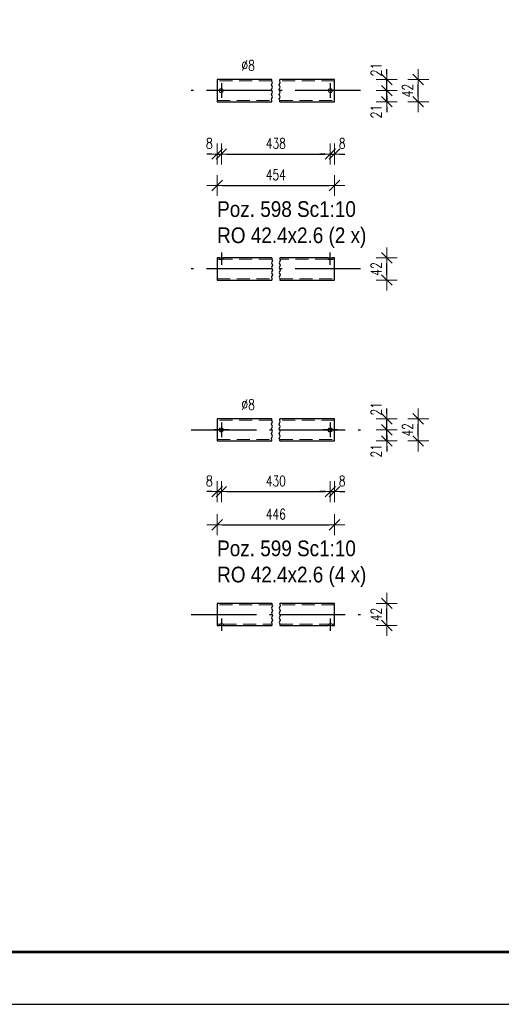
# Model space of a CAD drawing. Header units: millimetres. Extents: x -848 to 5, y 10127 to 10797.
# Tile 10 of 39: x -514 to -422, y 10127 to 10315. Entities that reach past the tile are written whole.
import ezdxf

# ---------------------------------------------------------------- set-up
doc = ezdxf.new("R2010")
doc.units = ezdxf.units.MM
doc.header["$LTSCALE"] = 10
doc.linetypes.add('HIDDEN', pattern=[0.375, 0.25, -0.125])
doc.linetypes.add('MITTE', pattern=[2, 1.25, -0.25, 0.25, -0.25])
doc.layers.get('Defpoints').update_dxf_attribs({"color": 1})
doc.layers.add('_FORMATKA', color=8, linetype='Continuous', plot=False)
for name, color, linetype, lineweight in [('_RAMKA', 7, 'Continuous', 35), ('PS_DIM', 4, 'Continuous', 13), ('PS_Hidden', 2, 'HIDDEN', 9), ('PS_Shape', 161, 'Continuous', 30), ('PS_SOLID', 7, 'Continuous', 30), ('PS_TEXT', 3, 'Continuous', 18)]:
    doc.layers.add(name, color=color, linetype=linetype, lineweight=lineweight)
doc.layers.add('PS_Mid', color=5, linetype='MITTE')
doc.styles.add('gil', font='txt', dxfattribs={"width": 0.9})
doc.styles.add('simplex', font='simplex.shx', dxfattribs={"width": 0.75})
doc.dimstyles.new('1_10_PRZ_DS1-LS10', dxfattribs={"dimtxt": 2, "dimasz": 1, "dimexe": 2, "dimexo": 5, "dimgap": 1, "dimtad": 1, "dimdec": 0, "dimlfac": 10, "dimtxsty": 'simplex', "dimblk": 'dimznak', "dimcen": 2, "dimse1": 1, "dimse2": 1, "dimclrt": 3, "dimadec": 1, "dimazin": 0, "dimtfac": 1, "dimtdec": 0, "dimtix": 1, "dimtmove": 2, "dimatfit": 3, "dimldrblk": 'dim-grot', "dimfxl": 1, "dimarcsym": 0})

# ---------------------------------------------------------------- blocks, each defined once
blk = doc.blocks.new('dimznak')
at = {"color": 0}
for points in [[(0, 2), (0, -2)], [(-2, 0), (2, 0)]]:
    blk.add_lwpolyline(points, dxfattribs=at)
at = {"color": 2}
blk.add_lwpolyline([(1, 1), (-1, -1)], dxfattribs=at)
blk = doc.blocks.new('*D346')
at = {"layer": 'Defpoints', "color": 0, "transparency": 16777216}
for p in [(-475.41, 10301.93), (-476.21, 10299.81), (-475.41, 10289.81)]:
    blk.add_point(p, dxfattribs=at)
at = {"layer": 'PS_DIM', "color": 0, "lineweight": -2, "transparency": 16777216}
for p, q in [((-477.21, 10289.81), (-478.21, 10289.81)), ((-476.21, 10289.81), (-475.41, 10289.81)), ((-474.41, 10289.81), (-473.41, 10289.81))]:
    blk.add_line(p, q, dxfattribs=at)
blk.add_blockref('dimznak', (-476.21, 10289.81), dxfattribs=at)
at = {"layer": 'PS_DIM', "color": 0, "lineweight": -2, "transparency": 16777216, "rotation": 180}
blk.add_blockref('dimznak', (-475.41, 10289.81), dxfattribs=at)
at = {"layer": 'PS_DIM', "color": 3, "transparency": 16777216, "insert": (-477.71, 10291.85), "char_height": 2, "attachment_point": 5, "style": 'simplex'}
blk.add_mtext('8', dxfattribs=at)
blk = doc.blocks.new('dim-grot')
blk.add_hatch(color=256).paths.add_polyline_path([(0, 0), (-2, 0.5), (-2, -0.5)])
blk.add_lwpolyline([(0, 0), (-2, 0.5), (-2, -0.5), (0, 0)])
blk = doc.blocks.new('*D348')
at = {"layer": 'Defpoints', "color": 0, "transparency": 16777216}
for p in [(-454.61, 10301.93), (-453.81, 10299.81), (-453.81, 10289.81)]:
    blk.add_point(p, dxfattribs=at)
at = {"layer": 'PS_DIM', "color": 0, "lineweight": -2, "transparency": 16777216}
for p, q in [((-455.61, 10289.81), (-456.61, 10289.81)), ((-454.61, 10289.81), (-453.81, 10289.81)), ((-452.81, 10289.81), (-451.81, 10289.81))]:
    blk.add_line(p, q, dxfattribs=at)
blk.add_blockref('dimznak', (-454.61, 10289.81), dxfattribs=at)
at = {"layer": 'PS_DIM', "color": 0, "lineweight": -2, "transparency": 16777216, "rotation": 180}
blk.add_blockref('dimznak', (-453.81, 10289.81), dxfattribs=at)
at = {"layer": 'PS_DIM', "color": 3, "transparency": 16777216, "insert": (-452.31, 10291.85), "char_height": 2, "attachment_point": 5, "style": 'simplex'}
blk.add_mtext('8', dxfattribs=at)
blk = doc.blocks.new('*D350')
at = {"layer": 'Defpoints', "color": 0, "transparency": 16777216}
for p in [(-454.61, 10301.93), (-443.81, 10301.93), (-453.81, 10299.81)]:
    blk.add_point(p, dxfattribs=at)
at = {"layer": 'PS_DIM', "color": 0, "lineweight": -2, "transparency": 16777216}
for p, q in [((-443.81, 10302.93), (-443.81, 10303.93)), ((-443.81, 10299.81), (-443.81, 10301.93)), ((-443.81, 10298.81), (-443.81, 10297.81))]:
    blk.add_line(p, q, dxfattribs=at)
for p, rotation in [((-443.81, 10301.93), 270), ((-443.81, 10299.81), 90)]:
    blk.add_blockref('dimznak', p, dxfattribs=dict(at, rotation=rotation))
at = {"layer": 'PS_DIM', "color": 3, "transparency": 16777216, "insert": (-445.85, 10297.92), "char_height": 2, "attachment_point": 5, "rotation": 90, "style": 'simplex'}
blk.add_mtext('21', dxfattribs=at)
blk = doc.blocks.new('*D351')
at = {"layer": 'Defpoints', "color": 0, "transparency": 16777216}
for p in [(-453.81, 10304.04), (-443.81, 10304.04), (-454.61, 10301.93)]:
    blk.add_point(p, dxfattribs=at)
at = {"layer": 'PS_DIM', "color": 0, "lineweight": -2, "transparency": 16777216}
for p, q in [((-443.81, 10305.04), (-443.81, 10306.04)), ((-443.81, 10301.93), (-443.81, 10304.04)), ((-443.81, 10300.93), (-443.81, 10299.93))]:
    blk.add_line(p, q, dxfattribs=at)
for p, rotation in [((-443.81, 10304.04), 270), ((-443.81, 10301.93), 90)]:
    blk.add_blockref('dimznak', p, dxfattribs=dict(at, rotation=rotation))
at = {"layer": 'PS_DIM', "color": 3, "transparency": 16777216, "insert": (-445.85, 10305.94), "char_height": 2, "attachment_point": 5, "rotation": 90, "style": 'simplex'}
blk.add_mtext('21', dxfattribs=at)
blk = doc.blocks.new('*D355')
at = {"layer": 'Defpoints', "color": 0, "transparency": 16777216}
for p in [(-476.21, 10239.26), (-475.41, 10237.15), (-475.41, 10225.36)]:
    blk.add_point(p, dxfattribs=at)
at = {"layer": 'PS_DIM', "color": 0, "lineweight": -2, "transparency": 16777216}
for p, q in [((-477.21, 10225.36), (-478.21, 10225.36)), ((-476.21, 10225.36), (-475.41, 10225.36)), ((-474.41, 10225.36), (-473.41, 10225.36))]:
    blk.add_line(p, q, dxfattribs=at)
blk.add_blockref('dimznak', (-476.21, 10225.36), dxfattribs=at)
at = {"layer": 'PS_DIM', "color": 0, "lineweight": -2, "transparency": 16777216, "rotation": 180}
blk.add_blockref('dimznak', (-475.41, 10225.36), dxfattribs=at)
at = {"layer": 'PS_DIM', "color": 3, "transparency": 16777216, "insert": (-477.71, 10227.4), "char_height": 2, "attachment_point": 5, "style": 'simplex'}
blk.add_mtext('8', dxfattribs=at)
blk = doc.blocks.new('*D357')
at = {"layer": 'Defpoints', "color": 0, "transparency": 16777216}
for p in [(-453.81, 10239.26), (-454.61, 10237.15), (-453.81, 10225.36)]:
    blk.add_point(p, dxfattribs=at)
at = {"layer": 'PS_DIM', "color": 0, "lineweight": -2, "transparency": 16777216}
for p, q in [((-455.61, 10225.36), (-456.61, 10225.36)), ((-454.61, 10225.36), (-453.81, 10225.36)), ((-452.81, 10225.36), (-451.81, 10225.36))]:
    blk.add_line(p, q, dxfattribs=at)
blk.add_blockref('dimznak', (-454.61, 10225.36), dxfattribs=at)
at = {"layer": 'PS_DIM', "color": 0, "lineweight": -2, "transparency": 16777216, "rotation": 180}
blk.add_blockref('dimznak', (-453.81, 10225.36), dxfattribs=at)
at = {"layer": 'PS_DIM', "color": 3, "transparency": 16777216, "insert": (-452.31, 10227.4), "char_height": 2, "attachment_point": 5, "style": 'simplex'}
blk.add_mtext('8', dxfattribs=at)
blk = doc.blocks.new('*D358')
at = {"layer": 'Defpoints', "color": 0, "transparency": 16777216}
for p in [(-454.61, 10237.15), (-443.81, 10237.15), (-453.81, 10235.03)]:
    blk.add_point(p, dxfattribs=at)
at = {"layer": 'PS_DIM', "color": 0, "lineweight": -2, "transparency": 16777216}
for p, q in [((-443.81, 10238.15), (-443.81, 10239.15)), ((-443.81, 10235.03), (-443.81, 10237.15)), ((-443.81, 10234.03), (-443.81, 10233.03))]:
    blk.add_line(p, q, dxfattribs=at)
for p, rotation in [((-443.81, 10237.15), 270), ((-443.81, 10235.03), 90)]:
    blk.add_blockref('dimznak', p, dxfattribs=dict(at, rotation=rotation))
at = {"layer": 'PS_DIM', "color": 3, "transparency": 16777216, "insert": (-445.85, 10233.14), "char_height": 2, "attachment_point": 5, "rotation": 90, "style": 'simplex'}
blk.add_mtext('21', dxfattribs=at)
blk = doc.blocks.new('*D359')
at = {"layer": 'Defpoints', "color": 0, "transparency": 16777216}
for p in [(-453.81, 10239.26), (-443.81, 10239.26), (-454.61, 10237.15)]:
    blk.add_point(p, dxfattribs=at)
at = {"layer": 'PS_DIM', "color": 0, "lineweight": -2, "transparency": 16777216}
for p, q in [((-443.81, 10240.26), (-443.81, 10241.26)), ((-443.81, 10237.15), (-443.81, 10239.26)), ((-443.81, 10236.15), (-443.81, 10235.15))]:
    blk.add_line(p, q, dxfattribs=at)
for p, rotation in [((-443.81, 10239.26), 270), ((-443.81, 10237.15), 90)]:
    blk.add_blockref('dimznak', p, dxfattribs=dict(at, rotation=rotation))
at = {"layer": 'PS_DIM', "color": 3, "transparency": 16777216, "insert": (-445.85, 10241.16), "char_height": 2, "attachment_point": 5, "rotation": 90, "style": 'simplex'}
blk.add_mtext('21', dxfattribs=at)
blk = doc.blocks.new('*U615')
at = {"layer": '_FORMATKA', "lineweight": -3}
blk.add_lwpolyline([(-841, 0), (0, 0), (0, 594), (-841, 594)], close=True, dxfattribs=at)
at = {"layer": '_RAMKA', "lineweight": -3, "const_width": 0.5}
blk.add_lwpolyline([(-811, 10), (-10, 10), (-10, 584), (-811, 584)], close=True, dxfattribs=at)
blk = doc.blocks.new('*X736')
at = {"color": 1}
for p, q in [((-465.86, 10303.04), (-465.66, 10303.5)), ((-465.66, 10302.58), (-465.86, 10303.04)), ((-465.86, 10302.12), (-465.66, 10302.58)), ((-465.76, 10303.73), (-465.76, 10304.05)), ((-465.66, 10303.5), (-465.76, 10303.73)), ((-464.36, 10303.04), (-464.16, 10303.5)), ((-464.16, 10302.58), (-464.36, 10303.04)), ((-464.36, 10302.12), (-464.16, 10302.58)), ((-464.26, 10303.73), (-464.26, 10304.05)), ((-464.16, 10303.5), (-464.26, 10303.73)), ((-465.66, 10301.66), (-465.86, 10302.12)), ((-465.86, 10301.2), (-465.66, 10301.66)), ((-465.66, 10300.74), (-465.86, 10301.2)), ((-465.86, 10300.28), (-465.66, 10300.74)), ((-464.16, 10301.66), (-464.36, 10302.12)), ((-464.36, 10301.2), (-464.16, 10301.66)), ((-464.16, 10300.74), (-464.36, 10301.2)), ((-464.36, 10300.28), (-464.16, 10300.74)), ((-465.76, 10300.05), (-465.86, 10300.28)), ((-465.76, 10299.81), (-465.76, 10300.05)), ((-464.26, 10300.05), (-464.36, 10300.28)), ((-464.26, 10299.81), (-464.26, 10300.05))]:
    blk.add_line(p, q, dxfattribs=at)
at = {"layer": 'PS_Hidden', "color": 2, "linetype": 'HIDDEN'}
for p, q in [((-465.76, 10303.78), (-476.21, 10303.78)), ((-453.81, 10303.78), (-464.26, 10303.78)), ((-475.78, 10302.06), (-475.61, 10302.27)), ((-475.78, 10301.93), (-475.78, 10302.06)), ((-475.78, 10301.79), (-475.78, 10301.93)), ((-475.61, 10301.58), (-475.78, 10301.79)), ((-475.61, 10302.27), (-475.45, 10302.3)), ((-475.45, 10301.55), (-475.61, 10301.58)), ((-475.45, 10302.3), (-475.34, 10302.32)), ((-475.34, 10301.53), (-475.45, 10301.55)), ((-475.34, 10302.32), (-475.31, 10302.3)), ((-475.31, 10301.55), (-475.34, 10301.53)), ((-475.31, 10302.3), (-475.1, 10302.18)), ((-475.1, 10301.67), (-475.31, 10301.55)), ((-475.1, 10302.18), (-475.01, 10301.93)), ((-475.01, 10301.93), (-475.1, 10301.67)), ((-455.01, 10301.93), (-454.92, 10302.18)), ((-454.92, 10301.67), (-455.01, 10301.93)), ((-454.92, 10302.18), (-454.71, 10302.3)), ((-454.71, 10301.55), (-454.92, 10301.67)), ((-454.71, 10302.3), (-454.68, 10302.32)), ((-454.68, 10301.53), (-454.71, 10301.55)), ((-454.68, 10302.32), (-454.57, 10302.3)), ((-454.57, 10301.55), (-454.68, 10301.53)), ((-454.57, 10302.3), (-454.41, 10302.27)), ((-454.41, 10301.58), (-454.57, 10301.55)), ((-454.41, 10302.27), (-454.23, 10302.06)), ((-454.23, 10301.79), (-454.41, 10301.58)), ((-454.23, 10302.06), (-454.23, 10301.93)), ((-454.23, 10301.93), (-454.23, 10301.79)), ((-476.21, 10300.07), (-465.76, 10300.07)), ((-464.26, 10300.07), (-453.81, 10300.07))]:
    blk.add_line(p, q, dxfattribs=at)
at = {"layer": 'PS_Mid', "color": 5, "linetype": 'MITTE'}
for p, q in [((-475.41, 10303.33), (-475.41, 10300.53)), ((-454.61, 10303.33), (-454.61, 10300.53)), ((-465.76, 10301.93), (-481.21, 10301.93)), ((-474.01, 10301.93), (-476.81, 10301.93)), ((-448.81, 10301.93), (-464.26, 10301.93)), ((-453.21, 10301.93), (-456.01, 10301.93))]:
    blk.add_line(p, q, dxfattribs=at)
at = {"layer": 'PS_SOLID', "color": 7, "linetype": 'Continuous'}
for p, q in [((-465.76, 10304.04), (-476.21, 10304.04)), ((-476.21, 10304.04), (-476.21, 10303.98)), ((-476.21, 10303.98), (-476.21, 10303.83)), ((-476.21, 10303.83), (-476.21, 10303.6)), ((-476.21, 10303.6), (-476.21, 10303.31)), ((-476.21, 10303.31), (-476.21, 10302.95)), ((-476.21, 10302.95), (-476.21, 10302.56)), ((-476.21, 10302.56), (-476.21, 10302.14)), ((-453.81, 10304.04), (-464.26, 10304.04)), ((-453.81, 10303.98), (-453.81, 10304.04)), ((-453.81, 10303.83), (-453.81, 10303.98)), ((-453.81, 10303.6), (-453.81, 10303.83)), ((-453.81, 10303.31), (-453.81, 10303.6)), ((-453.81, 10302.95), (-453.81, 10303.31)), ((-453.81, 10302.56), (-453.81, 10302.95)), ((-453.81, 10302.14), (-453.81, 10302.56)), ((-476.21, 10302.14), (-476.21, 10301.71)), ((-476.21, 10301.71), (-476.21, 10301.29)), ((-476.21, 10301.29), (-476.21, 10300.9)), ((-476.21, 10300.9), (-476.21, 10300.54)), ((-453.81, 10301.74), (-453.81, 10302.14)), ((-453.81, 10301.71), (-453.81, 10301.74)), ((-453.81, 10301.29), (-453.81, 10301.71)), ((-453.81, 10300.9), (-453.81, 10301.29)), ((-453.81, 10300.54), (-453.81, 10300.9)), ((-476.21, 10300.54), (-476.21, 10300.25)), ((-476.21, 10300.25), (-476.21, 10300.02)), ((-476.21, 10300.02), (-476.21, 10299.87)), ((-476.21, 10299.87), (-476.21, 10299.81)), ((-476.21, 10299.81), (-465.76, 10299.81)), ((-464.26, 10299.81), (-453.81, 10299.81)), ((-453.81, 10300.25), (-453.81, 10300.54)), ((-453.81, 10300.02), (-453.81, 10300.25)), ((-453.81, 10299.87), (-453.81, 10300.02)), ((-453.81, 10299.81), (-453.81, 10299.87))]:
    blk.add_line(p, q, dxfattribs=at)
blk = doc.blocks.new('*X737')
at = {"color": 3, "style": 'gil', "width": 0.9}
for s, p in [('Poz. 598 Sc1:10', (-476.21, 10277.81)), ('RO 42.4x2.6 (2 x)', (-476.21, 10272.81))]:
    blk.add_text(s, height=3, dxfattribs=at).set_placement(p)
blk = doc.blocks.new('*X738')
at = {"color": 1}
for p, q in [((-465.66, 10269.51), (-465.86, 10269.05)), ((-465.86, 10269.05), (-465.66, 10268.59)), ((-465.76, 10269.99), (-465.76, 10269.74)), ((-465.76, 10269.74), (-465.66, 10269.51)), ((-464.16, 10269.51), (-464.36, 10269.05)), ((-464.36, 10269.05), (-464.16, 10268.59)), ((-464.26, 10269.99), (-464.26, 10269.74)), ((-464.26, 10269.74), (-464.16, 10269.51)), ((-465.66, 10268.59), (-465.86, 10268.13)), ((-465.86, 10268.13), (-465.66, 10267.67)), ((-465.66, 10267.67), (-465.86, 10267.21)), ((-465.86, 10267.21), (-465.66, 10266.75)), ((-464.16, 10268.59), (-464.36, 10268.13)), ((-464.36, 10268.13), (-464.16, 10267.67)), ((-464.16, 10267.67), (-464.36, 10267.21)), ((-464.36, 10267.21), (-464.16, 10266.75)), ((-465.66, 10266.75), (-465.86, 10266.29)), ((-465.86, 10266.29), (-465.76, 10266.06)), ((-465.76, 10266.06), (-465.76, 10265.75)), ((-464.16, 10266.75), (-464.36, 10266.29)), ((-464.36, 10266.29), (-464.26, 10266.06)), ((-464.26, 10266.06), (-464.26, 10265.75))]:
    blk.add_line(p, q, dxfattribs=at)
at = {"layer": 'PS_Hidden', "color": 2, "linetype": 'HIDDEN'}
for p, q in [((-475.78, 10269.73), (-476.21, 10269.73)), ((-475.78, 10269.97), (-475.78, 10269.73)), ((-475.78, 10269.71), (-475.78, 10269.73)), ((-475.61, 10269.69), (-475.78, 10269.71)), ((-475.45, 10269.69), (-475.61, 10269.69)), ((-475.34, 10269.68), (-475.45, 10269.69)), ((-475.31, 10269.69), (-475.34, 10269.68)), ((-475.1, 10269.7), (-475.31, 10269.69)), ((-475.01, 10269.73), (-475.1, 10269.7)), ((-475.01, 10269.73), (-475.01, 10269.99)), ((-465.76, 10269.73), (-475.01, 10269.73)), ((-455.01, 10269.73), (-464.26, 10269.73)), ((-455.01, 10269.99), (-455.01, 10269.73)), ((-454.92, 10269.7), (-455.01, 10269.73)), ((-454.71, 10269.69), (-454.92, 10269.7)), ((-454.68, 10269.68), (-454.71, 10269.69)), ((-454.57, 10269.69), (-454.68, 10269.68)), ((-454.41, 10269.69), (-454.57, 10269.69)), ((-454.23, 10269.71), (-454.41, 10269.69)), ((-454.23, 10269.73), (-454.23, 10269.97)), ((-453.81, 10269.73), (-454.23, 10269.73)), ((-454.23, 10269.73), (-454.23, 10269.71)), ((-476.21, 10266.02), (-465.76, 10266.02)), ((-464.26, 10266.02), (-453.81, 10266.02))]:
    blk.add_line(p, q, dxfattribs=at)
at = {"layer": 'PS_Mid', "color": 5, "linetype": 'MITTE'}
for p, q in [((-475.41, 10270.99), (-475.41, 10268.68)), ((-454.61, 10268.68), (-454.61, 10270.99)), ((-465.76, 10267.87), (-481.21, 10267.87)), ((-448.81, 10267.87), (-464.26, 10267.87))]:
    blk.add_line(p, q, dxfattribs=at)
at = {"layer": 'PS_SOLID', "color": 7, "linetype": 'Continuous'}
for p, q in [((-475.78, 10269.99), (-476.21, 10269.99)), ((-476.21, 10269.99), (-476.21, 10269.94)), ((-476.21, 10269.94), (-476.21, 10269.81)), ((-476.21, 10269.81), (-476.21, 10269.61)), ((-476.21, 10269.61), (-476.21, 10269.33)), ((-476.21, 10269.33), (-476.21, 10268.99)), ((-476.21, 10268.99), (-476.21, 10268.6)), ((-475.78, 10269.97), (-475.78, 10269.99)), ((-475.61, 10269.95), (-475.78, 10269.97)), ((-475.34, 10269.95), (-475.61, 10269.95)), ((-475.1, 10269.96), (-475.34, 10269.95)), ((-475.01, 10269.99), (-475.1, 10269.96)), ((-465.76, 10269.99), (-475.01, 10269.99)), ((-455.01, 10269.99), (-464.26, 10269.99)), ((-454.92, 10269.96), (-455.01, 10269.99)), ((-454.68, 10269.95), (-454.92, 10269.96)), ((-454.41, 10269.95), (-454.68, 10269.95)), ((-454.23, 10269.97), (-454.41, 10269.95)), ((-453.81, 10269.99), (-454.23, 10269.99)), ((-454.23, 10269.99), (-454.23, 10269.97)), ((-453.81, 10269.94), (-453.81, 10269.99)), ((-453.81, 10269.81), (-453.81, 10269.94)), ((-453.81, 10269.61), (-453.81, 10269.81)), ((-453.81, 10269.33), (-453.81, 10269.61)), ((-453.81, 10268.99), (-453.81, 10269.33)), ((-453.81, 10268.6), (-453.81, 10268.99)), ((-476.21, 10268.6), (-476.21, 10268.19)), ((-476.21, 10268.19), (-476.21, 10267.77)), ((-476.21, 10267.77), (-476.21, 10267.76)), ((-476.21, 10267.76), (-476.21, 10267.33)), ((-476.21, 10267.33), (-476.21, 10266.93)), ((-476.21, 10266.93), (-476.21, 10266.57)), ((-453.81, 10268.19), (-453.81, 10268.6)), ((-453.81, 10267.76), (-453.81, 10268.19)), ((-453.81, 10267.33), (-453.81, 10267.76)), ((-453.81, 10266.93), (-453.81, 10267.33)), ((-453.81, 10266.57), (-453.81, 10266.93)), ((-476.21, 10266.57), (-476.21, 10266.26)), ((-476.21, 10266.26), (-476.21, 10266.01)), ((-476.21, 10266.01), (-476.21, 10265.84)), ((-476.21, 10265.84), (-476.21, 10265.76)), ((-476.21, 10265.76), (-465.76, 10265.76)), ((-464.26, 10265.76), (-453.81, 10265.76)), ((-453.81, 10266.26), (-453.81, 10266.57)), ((-453.81, 10266.01), (-453.81, 10266.26)), ((-453.81, 10265.84), (-453.81, 10266.01)), ((-453.81, 10265.76), (-453.81, 10265.84))]:
    blk.add_line(p, q, dxfattribs=at)
blk = doc.blocks.new('*X739')
at = {"color": 1}
for p, q in [((-465.86, 10238.26), (-465.66, 10238.72)), ((-465.76, 10238.95), (-465.76, 10239.27)), ((-465.66, 10238.72), (-465.76, 10238.95)), ((-464.36, 10238.26), (-464.16, 10238.72)), ((-464.26, 10238.95), (-464.26, 10239.27)), ((-464.16, 10238.72), (-464.26, 10238.95)), ((-465.66, 10237.8), (-465.86, 10238.26)), ((-465.86, 10237.34), (-465.66, 10237.8)), ((-465.66, 10236.88), (-465.86, 10237.34)), ((-465.86, 10236.43), (-465.66, 10236.88)), ((-464.16, 10237.8), (-464.36, 10238.26)), ((-464.36, 10237.34), (-464.16, 10237.8)), ((-464.16, 10236.88), (-464.36, 10237.34)), ((-464.36, 10236.43), (-464.16, 10236.88)), ((-465.66, 10235.97), (-465.86, 10236.43)), ((-465.86, 10235.51), (-465.66, 10235.97)), ((-465.76, 10235.28), (-465.86, 10235.51)), ((-465.76, 10235.03), (-465.76, 10235.28)), ((-464.16, 10235.97), (-464.36, 10236.43)), ((-464.36, 10235.51), (-464.16, 10235.97)), ((-464.26, 10235.28), (-464.36, 10235.51)), ((-464.26, 10235.03), (-464.26, 10235.28))]:
    blk.add_line(p, q, dxfattribs=at)
at = {"layer": 'PS_Hidden', "color": 2, "linetype": 'HIDDEN'}
for p, q in [((-465.76, 10239.01), (-476.21, 10239.01)), ((-453.81, 10239.01), (-464.26, 10239.01)), ((-476.21, 10235.29), (-465.76, 10235.29)), ((-464.26, 10235.29), (-453.81, 10235.29))]:
    blk.add_line(p, q, dxfattribs=at)
at = {"layer": 'PS_Mid', "color": 5, "linetype": 'MITTE'}
for p, q in [((-481.21, 10237.15), (-465.76, 10237.15)), ((-474.01, 10237.15), (-476.81, 10237.15)), ((-475.41, 10238.55), (-475.41, 10235.75)), ((-464.26, 10237.15), (-448.81, 10237.15)), ((-453.21, 10237.15), (-456.01, 10237.15)), ((-454.61, 10238.55), (-454.61, 10235.75))]:
    blk.add_line(p, q, dxfattribs=at)
at = {"layer": 'PS_SOLID', "color": 7, "linetype": 'Continuous'}
for p, q in [((-465.76, 10239.26), (-476.21, 10239.26)), ((-476.21, 10239.26), (-476.21, 10239.26)), ((-476.21, 10239.26), (-476.21, 10239.24)), ((-476.21, 10239.24), (-476.21, 10239.14)), ((-476.21, 10239.14), (-476.21, 10238.95)), ((-476.21, 10238.95), (-476.21, 10238.68)), ((-476.21, 10238.68), (-476.21, 10238.36)), ((-453.81, 10239.26), (-464.26, 10239.26)), ((-453.81, 10239.24), (-453.81, 10239.26)), ((-453.81, 10239.14), (-453.81, 10239.24)), ((-453.81, 10238.95), (-453.81, 10239.14)), ((-453.81, 10238.68), (-453.81, 10238.95)), ((-453.81, 10238.36), (-453.81, 10238.68)), ((-476.21, 10238.36), (-476.21, 10237.98)), ((-476.21, 10237.98), (-476.21, 10237.57)), ((-476.21, 10237.57), (-476.21, 10237.15)), ((-476.21, 10237.15), (-476.21, 10236.72)), ((-476.21, 10236.72), (-476.21, 10236.31)), ((-475.78, 10237.28), (-475.61, 10237.49)), ((-475.78, 10237.15), (-475.78, 10237.28)), ((-475.78, 10237.01), (-475.78, 10237.15)), ((-475.61, 10236.8), (-475.78, 10237.01)), ((-475.61, 10237.49), (-475.34, 10237.54)), ((-475.34, 10236.75), (-475.61, 10236.8)), ((-475.34, 10237.54), (-475.1, 10237.4)), ((-475.1, 10236.89), (-475.34, 10236.75)), ((-475.1, 10237.4), (-475.01, 10237.15)), ((-475.01, 10237.15), (-475.1, 10236.89)), ((-454.98, 10237.28), (-454.81, 10237.49)), ((-454.98, 10237.15), (-454.98, 10237.28)), ((-454.98, 10237.01), (-454.98, 10237.15)), ((-454.81, 10236.8), (-454.98, 10237.01)), ((-454.81, 10237.49), (-454.54, 10237.54)), ((-454.54, 10236.75), (-454.81, 10236.8)), ((-454.54, 10237.54), (-454.3, 10237.4)), ((-454.3, 10236.89), (-454.54, 10236.75)), ((-454.3, 10237.4), (-454.21, 10237.15)), ((-454.21, 10237.15), (-454.3, 10236.89)), ((-453.81, 10237.98), (-453.81, 10238.36)), ((-453.81, 10237.57), (-453.81, 10237.98)), ((-453.81, 10237.15), (-453.81, 10237.57)), ((-453.81, 10236.72), (-453.81, 10237.15)), ((-453.81, 10236.31), (-453.81, 10236.72)), ((-476.21, 10236.31), (-476.21, 10235.94)), ((-476.21, 10235.94), (-476.21, 10235.61)), ((-476.21, 10235.61), (-476.21, 10235.35)), ((-476.21, 10235.35), (-476.21, 10235.16)), ((-476.21, 10235.16), (-476.21, 10235.05)), ((-476.21, 10235.05), (-476.21, 10235.03)), ((-476.21, 10235.03), (-465.76, 10235.03)), ((-464.26, 10235.03), (-453.81, 10235.03)), ((-453.81, 10235.94), (-453.81, 10236.31)), ((-453.81, 10235.61), (-453.81, 10235.94)), ((-453.81, 10235.35), (-453.81, 10235.61)), ((-453.81, 10235.16), (-453.81, 10235.35)), ((-453.81, 10235.05), (-453.81, 10235.16)), ((-453.81, 10235.03), (-453.81, 10235.05))]:
    blk.add_line(p, q, dxfattribs=at)
blk = doc.blocks.new('*X740')
at = {"color": 3, "style": 'gil', "width": 0.9}
for s, p in [('Poz. 599 Sc1:10', (-476.21, 10213.03)), ('RO 42.4x2.6 (4 x)', (-476.21, 10208.03))]:
    blk.add_text(s, height=3, dxfattribs=at).set_placement(p)
blk = doc.blocks.new('*X741')
at = {"color": 1}
for p, q in [((-465.66, 10203.56), (-465.86, 10203.1)), ((-465.86, 10203.1), (-465.66, 10202.64)), ((-465.76, 10204.04), (-465.76, 10203.79)), ((-465.76, 10203.79), (-465.66, 10203.56)), ((-464.16, 10203.56), (-464.36, 10203.1)), ((-464.36, 10203.1), (-464.16, 10202.64)), ((-464.26, 10204.04), (-464.26, 10203.79)), ((-464.26, 10203.79), (-464.16, 10203.56)), ((-465.66, 10202.64), (-465.86, 10202.18)), ((-465.86, 10202.18), (-465.66, 10201.72)), ((-465.66, 10201.72), (-465.86, 10201.26)), ((-465.86, 10201.26), (-465.66, 10200.81)), ((-464.16, 10202.64), (-464.36, 10202.18)), ((-464.36, 10202.18), (-464.16, 10201.72)), ((-464.16, 10201.72), (-464.36, 10201.26)), ((-464.36, 10201.26), (-464.16, 10200.81)), ((-465.66, 10200.81), (-465.86, 10200.35)), ((-465.86, 10200.35), (-465.76, 10200.12)), ((-465.76, 10200.12), (-465.76, 10199.8)), ((-464.16, 10200.81), (-464.36, 10200.35)), ((-464.36, 10200.35), (-464.26, 10200.12)), ((-464.26, 10200.12), (-464.26, 10199.8))]:
    blk.add_line(p, q, dxfattribs=at)
at = {"layer": 'PS_Hidden', "color": 2, "linetype": 'HIDDEN'}
for p, q in [((-465.76, 10203.77), (-476.21, 10203.77)), ((-453.81, 10203.77), (-464.26, 10203.77)), ((-476.21, 10200.06), (-475.78, 10200.06)), ((-475.78, 10200.08), (-475.61, 10200.1)), ((-475.78, 10200.06), (-475.78, 10200.08)), ((-475.78, 10200.06), (-475.78, 10199.82)), ((-475.61, 10200.1), (-475.45, 10200.1)), ((-475.45, 10200.1), (-475.34, 10200.11)), ((-475.34, 10200.11), (-475.31, 10200.1)), ((-475.31, 10200.1), (-475.1, 10200.09)), ((-475.1, 10200.09), (-475.01, 10200.06)), ((-475.01, 10200.06), (-465.76, 10200.06)), ((-475.01, 10199.8), (-475.01, 10200.06)), ((-464.26, 10200.06), (-454.98, 10200.06)), ((-454.98, 10200.08), (-454.81, 10200.1)), ((-454.98, 10200.06), (-454.98, 10200.08)), ((-454.98, 10200.06), (-454.98, 10199.82)), ((-454.81, 10200.1), (-454.65, 10200.1)), ((-454.65, 10200.1), (-454.54, 10200.11)), ((-454.54, 10200.11), (-454.51, 10200.1)), ((-454.51, 10200.1), (-454.3, 10200.09)), ((-454.3, 10200.09), (-454.21, 10200.06)), ((-454.21, 10200.06), (-453.81, 10200.06)), ((-454.21, 10199.8), (-454.21, 10200.06))]:
    blk.add_line(p, q, dxfattribs=at)
at = {"layer": 'PS_Mid', "color": 5, "linetype": 'MITTE'}
for p, q in [((-481.21, 10201.92), (-465.76, 10201.92)), ((-475.41, 10201.11), (-475.41, 10198.8)), ((-464.26, 10201.92), (-448.81, 10201.92)), ((-454.61, 10201.11), (-454.61, 10198.8))]:
    blk.add_line(p, q, dxfattribs=at)
at = {"layer": 'PS_SOLID', "color": 7, "linetype": 'Continuous'}
for p, q in [((-465.76, 10204.03), (-476.21, 10204.03)), ((-476.21, 10204.03), (-476.21, 10203.94)), ((-476.21, 10203.94), (-476.21, 10203.77)), ((-476.21, 10203.77), (-476.21, 10203.53)), ((-476.21, 10203.53), (-476.21, 10203.22)), ((-476.21, 10203.22), (-476.21, 10202.85)), ((-453.81, 10204.03), (-464.26, 10204.03)), ((-453.81, 10203.94), (-453.81, 10204.03)), ((-453.81, 10203.77), (-453.81, 10203.94)), ((-453.81, 10203.53), (-453.81, 10203.77)), ((-453.81, 10203.22), (-453.81, 10203.53)), ((-453.81, 10202.85), (-453.81, 10203.22)), ((-476.21, 10202.85), (-476.21, 10202.45)), ((-476.21, 10202.45), (-476.21, 10202.03)), ((-476.21, 10202.03), (-476.21, 10202.02)), ((-476.21, 10202.02), (-476.21, 10201.6)), ((-476.21, 10201.6), (-476.21, 10201.18)), ((-476.21, 10201.18), (-476.21, 10200.8)), ((-453.81, 10202.45), (-453.81, 10202.85)), ((-453.81, 10202.03), (-453.81, 10202.45)), ((-453.81, 10201.6), (-453.81, 10202.03)), ((-453.81, 10201.18), (-453.81, 10201.6)), ((-453.81, 10200.8), (-453.81, 10201.18)), ((-476.21, 10200.8), (-476.21, 10200.46)), ((-476.21, 10200.46), (-476.21, 10200.18)), ((-476.21, 10200.18), (-476.21, 10199.97)), ((-476.21, 10199.97), (-476.21, 10199.84)), ((-476.21, 10199.84), (-476.21, 10199.8)), ((-476.21, 10199.8), (-475.78, 10199.8)), ((-475.78, 10199.82), (-475.61, 10199.84)), ((-475.78, 10199.8), (-475.78, 10199.82)), ((-475.61, 10199.84), (-475.34, 10199.84)), ((-475.34, 10199.84), (-475.1, 10199.83)), ((-475.1, 10199.83), (-475.01, 10199.8)), ((-475.01, 10199.8), (-465.76, 10199.8)), ((-464.26, 10199.8), (-454.98, 10199.8)), ((-454.98, 10199.82), (-454.81, 10199.84)), ((-454.98, 10199.8), (-454.98, 10199.82)), ((-454.81, 10199.84), (-454.54, 10199.84)), ((-454.54, 10199.84), (-454.3, 10199.83)), ((-454.3, 10199.83), (-454.21, 10199.8)), ((-454.21, 10199.8), (-453.81, 10199.8)), ((-453.81, 10200.46), (-453.81, 10200.8)), ((-453.81, 10200.18), (-453.81, 10200.46)), ((-453.81, 10199.97), (-453.81, 10200.18)), ((-453.81, 10199.84), (-453.81, 10199.97)), ((-453.81, 10199.8), (-453.81, 10199.84))]:
    blk.add_line(p, q, dxfattribs=at)

msp = doc.modelspace()

# ---------------------------------------------------------------- block references
at = {"layer": 'PS_DIM'}
msp.add_blockref('*U615', (-1.43, 10127.47), dxfattribs=at)
at = {"layer": 'PS_Shape', "color": 31}
for name in ['*X736', '*X738', '*X739', '*X741']:
    msp.add_blockref(name, (0, 0), dxfattribs=at)
at = {"layer": 'PS_TEXT'}
for name in ['*X737', '*X740']:
    msp.add_blockref(name, (0, 0), dxfattribs=at)

# ---------------------------------------------------------------- texts
at = {"layer": 'PS_DIM', "char_height": 2, "attachment_point": 7, "style": 'simplex'}
for insert in [(-471.59, 10305.74), (-471.59, 10240.97)]:
    msp.add_mtext('\\A1;%%c8', dxfattribs=dict(at, insert=insert))

# ---------------------------------------------------------------- dimensions: what is measured, and where the dimension line sits
at = {"layer": 'PS_DIM'}
for base, p1, p2, picture, middle in [((-443.81, 10304.04), (-454.61, 10301.93), (-453.81, 10304.04), '*D351', (-445.85, 10305.94)), ((-443.81, 10301.93), (-453.81, 10299.81), (-454.61, 10301.93), '*D350', (-445.85, 10297.92)), ((-443.81, 10239.26), (-454.61, 10237.15), (-453.81, 10239.26), '*D359', (-445.85, 10241.16)), ((-443.81, 10237.15), (-453.81, 10235.03), (-454.61, 10237.15), '*D358', (-445.85, 10233.14))]:
    dim = msp.add_linear_dim(base=base, p1=p1, p2=p2, angle=90, text='21', dimstyle='1_10_PRZ_DS1-LS10', dxfattribs=at)
    dim.commit()
    dim.dimension.update_dxf_attribs({"geometry": picture, "text_midpoint": middle, "dimtype": 128})
for base, p1, p2, location in [((-437.81, 10304.04), (-453.81, 10299.81), (-453.81, 10304.04), (-439.85, 10301.93)), ((-443.81, 10269.99), (-453.81, 10265.76), (-453.81, 10269.99), (-445.85, 10267.87)), ((-437.81, 10239.26), (-453.81, 10235.03), (-453.81, 10239.26), (-439.85, 10237.15)), ((-443.81, 10204.03), (-453.81, 10199.8), (-453.81, 10204.03), (-445.85, 10201.92))]:
    msp.add_linear_dim(base=base, p1=p1, p2=p2, angle=90, location=location, text='42', dimstyle='1_10_PRZ_DS1-LS10', dxfattribs=at).render()
for base, p1, p2, picture, middle in [((-475.41, 10289.81), (-476.21, 10299.81), (-475.41, 10301.93), '*D346', (-477.71, 10291.85)), ((-453.81, 10289.81), (-454.61, 10301.93), (-453.81, 10299.81), '*D348', (-452.31, 10291.85)), ((-475.41, 10225.36), (-476.21, 10239.26), (-475.41, 10237.15), '*D355', (-477.71, 10227.4)), ((-453.81, 10225.36), (-454.61, 10237.15), (-453.81, 10239.26), '*D357', (-452.31, 10227.4))]:
    dim = msp.add_linear_dim(base=base, p1=p1, p2=p2, text='8', dimstyle='1_10_PRZ_DS1-LS10', dxfattribs=at)
    dim.commit()
    dim.dimension.update_dxf_attribs({"geometry": picture, "text_midpoint": middle, "dimtype": 128})
for base, p1, p2, location, text in [((-454.61, 10289.81), (-475.41, 10301.93), (-454.61, 10301.93), (-465.01, 10291.85), '438'), ((-453.81, 10283.81), (-476.21, 10299.81), (-453.81, 10299.81), (-465.01, 10285.85), '454'), ((-454.61, 10225.36), (-475.41, 10237.15), (-454.61, 10237.15), (-465.01, 10227.4), '430'), ((-453.81, 10219.03), (-476.21, 10235.03), (-453.81, 10235.03), (-465.01, 10221.07), '446')]:
    msp.add_linear_dim(base=base, p1=p1, p2=p2, location=location, text=text, dimstyle='1_10_PRZ_DS1-LS10', dxfattribs=at).render()

doc.saveas('drawing.dxf')
